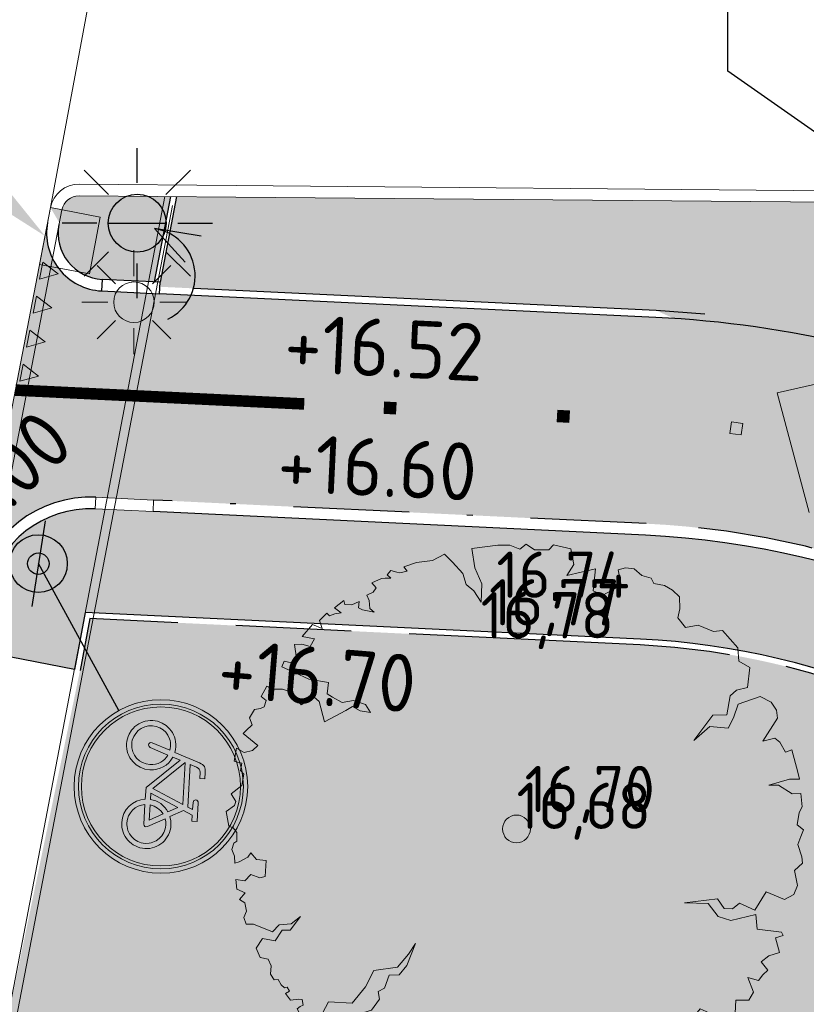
# Model space of a CAD drawing. Header units: metres. Extents: x 174255 to 175175, y 462028 to 462911.
# Tile 60 of 256: x 174435 to 174448, y 462597 to 462614. Entities that reach past the tile are written whole.
import ezdxf
from ezdxf import colors
from ezdxf.entities.mleader import LeaderData, LeaderLine
from ezdxf.enums import TextEntityAlignment as Align
from ezdxf.lldxf.tags import DXFTag
from ezdxf.math import Vec2, Vec3

# ---------------------------------------------------------------- set-up
doc = ezdxf.new("R2010")
doc.units = ezdxf.units.M
for name, pattern in [('VH-GELEIDEBAND_50X200', [8, 4, -2, 0, -2]), ('VH-OPSLUITBAND_100X200', [16, 8, -2, 4, -2]), ('VH-OPSLUITBAND_120X250', [26, 16, -4, 2, -4]), ('VH-TROTTOIRBAND_180-200', [20, 10, -2, 2, -2, 2, -2])]:
    doc.linetypes.add(name, pattern=pattern)
doc.layers.add('-DR-nw-inr-verkeersbordpaal', color=50, linetype='Continuous')
doc.layers.add('-DR-nw-txt', color=50, linetype='Continuous')
for name, color, linetype, lineweight in [('B-ME-AL-PEIL_MAAIVELD-T20', 8, 'Continuous', 20), ('B-ME-GR-BOOM-S', 8, 'Continuous', 20), ('B-WE-IE-MEUBILAIR_WEGMEUBILAIR-LICHTMAST-S', 8, 'Continuous', 20), ('B-WE-OG-BOS-G', 8, 'Continuous', 20), ('B-WE-OG-WEG_VERHARD_OPEN -G', 8, 'Continuous', 20), ('B-WE-RI-PERSLEIDING_RIOOLPUT_POMPPUT-S_BRM', 252, 'RI-PERS', 25), ('B-XX-KG-GRENS_PERCEEL-G', 213, 'Continuous', 20), ('N-WE-GR-PLANTVAK-V', 86, 'Continuous', 25), ('N-WE-GW-NAP-T20', 90, 'Continuous', 25), ('N-WE-IE-MEUBILAIR_WEGMEUBILAIR-LICHTMAST-PAALTOP-6.00-S', 5, 'Continuous', 25), ('N-WE-RI-HWA_KOLK_TROTTOIRKOLK-S', 150, 'Continuous', 20), ('N-WE-VH-KANTOPSLUITING_ACHTERKANTBAND-G', 50, 'Continuous', 25), ('N-WE-VH-KANTOPSLUITING_EINDVERLOOPBAND_180-200X200-G', 21, 'Continuous', 25), ('N-WE-VH-KANTOPSLUITING_GELEIDEBAND_50-200X200-G', 210, 'VH-GELEIDEBAND_50X200', 25), ('N-WE-VH-KANTOPSLUITING_OPSLUITBAND_100X200-G', 152, 'VH-OPSLUITBAND_100X200', 25), ('N-WE-VH-KANTOPSLUITING_OPSLUITBAND_120X250-G', 152, 'VH-OPSLUITBAND_120X250', 25), ('N-WE-VH-KANTOPSLUITING_TROTTOIRBAND_180-200X200-G', 210, 'VH-TROTTOIRBAND_180-200', 25), ('N-WE-VH-KANTOPSLUITING_VERLOOPBAND_50-200x200-180-200x200-G', 53, 'Continuous', 20), ('N-WE-VH-NAP-T20', 7, 'Continuous', 25), ('N-WE-VH-T20', 7, 'Continuous', 25), ('N-WE-VH-VERHARDING_STRAATBAKSTEEN_DIKFORMAAT_ROOD-TROTTOIR-V', 33, 'Continuous', 25), ('N-WE-VH-VERHARDING_TEGEL_300X300X45-V', 253, 'Continuous', 25), ('N-WE-VW-MARKERING_DWARS_DRIEHOEK_3030-g', 7, 'VW-HAAIETAND50-L-N', 13), ('N-WE-VW-MARKERING_LANGS_STREEP_20-280_020-G', 7, 'Continuous', 20), ('N-WE-VW-MARKERING_LANGS_STREEP_DOORGETROKKEN_020-G', 7, 'Continuous', 25), ('N-WE-VW-VERKEERSTEKEN_BORD-S', 7, 'Continuous', 25), ('N-XX-AL-LIJN_0.20-G', 7, 'Continuous', 25), ('to-xx-bibkleur', 7, 'Continuous', 13)]:
    doc.layers.add(name, color=color, linetype=linetype, lineweight=lineweight)
doc.layers.add('N-WE-GR-GRAS_BERM-BERMENMENGSEL-V', color=70, linetype='Continuous', lineweight=25, true_color=0x7fff00)
doc.layers.add('N-WE-VH-VERHARDING_BETONSTRAATSTEEN_DUBBELKLINKERS_ROOD-V', color=7, linetype='Continuous', lineweight=18, true_color=0xff6a6a)
doc.styles.add('CE', font='txt', dxfattribs={"height": 1.8})
doc.styles.add('NLCS-ISO-M500-T20', font='NLCS-ISO.ttf', dxfattribs={"height": 1})
doc.styles.get("Standard").update_dxf_attribs({"font": 'isocpeur.ttf'})
tags = doc.linetypes.add('RI-PERS', pattern='A,7,-2,["P",Standard,S=1.8,R=0,X=-0.5,Y=-0.9],-2,7,-2,[102,NLCS.SHX,S=1,R=180,X=0,Y=0],-2', length=22).pattern_tags.tags
tags[6] = DXFTag(74, 10)
doc.linetypes.add('VW-HAAIETAND50-L-N', pattern='A,0,-0.5,[150,NLCS.SHX,S=1,R=0,X=-0.625,Y=0],-0.5', length=1)

# ---------------------------------------------------------------- blocks, each defined once
blk = doc.blocks.new('Lichtmast bestaand')
for p, q in [((0, 0.45), (0, 0.9)), ((-0.318, 0.318), (-0.636, 0.636)), ((0.318, 0.318), (0.636, 0.636)), ((-0.45, 0), (-0.9, 0)), ((0.45, 0), (0.9, 0)), ((-0.318, -0.318), (-0.636, -0.636)), ((0.318, -0.318), (0.636, -0.636)), ((0, -0.9), (0, -0.45))]:
    blk.add_line(p, q)
blk.add_circle((0, 0), 0.35)
blk = doc.blocks.new('boom')
blk.add_lwpolyline([(-0.3059, 1.9614), (-0.368, 2.0584), (-0.4348, 2.1124), (-0.4631, 2.2075), (-0.5531, 2.3077), (-0.621, 2.3757), (-0.7267, 2.32), (-0.8641, 2.3053), (-0.9727, 2.2666), (-0.9458, 2.2278), (-1.0085, 2.2159), (-1.0339, 2.2218), (-1.0862, 2.2353), (-1.1175, 2.198), (-1.0847, 2.1696), (-1.1354, 2.1696), (-1.1653, 2.1651), (-1.2494, 2.1286), (-1.2137, 2.0836), (-1.2382, 2.046), (-1.2945, 2.0216), (-1.272, 1.9765), (-1.2664, 1.907), (-1.2288, 1.8732), (-1.3302, 1.8939), (-1.3641, 1.9108), (-1.3584, 1.9671), (-1.4242, 1.9371), (-1.4824, 1.9408), (-1.4937, 1.9765), (-1.5726, 1.9108), (-1.5144, 1.8676), (-1.5707, 1.8601), (-1.6158, 1.8432), (-1.6384, 1.8657), (-1.7022, 1.8037), (-1.6797, 1.7324), (-1.7632, 1.7686), (-1.8515, 1.6627), (-1.7455, 1.645), (-1.7844, 1.5779), (-1.855, 1.5991), (-1.9186, 1.5956), (-1.9009, 1.4756), (-1.8903, 1.472), (-1.9433, 1.4367), (-2.0069, 1.4509), (-2.0281, 1.4014), (-1.9186, 1.352), (-1.795, 1.2955), (-1.6255, 1.2673), (-1.6361, 1.1685), (-1.5901, 1.1402), (-1.5054, 1.0943), (-1.41, 1.112), (-1.3041, 1.0767), (-1.2617, 1.0061), (-1.35, 1.0202), (-1.4171, 1.059), (-1.4736, 1.0237), (-1.6608, 0.9249), (-1.7067, 1.1014), (-1.7526, 1.1437), (-1.8621, 1.0731), (-1.9398, 1.179), (-2.021, 1.2073), (-2.1128, 1.2073), (-2.1577, 1.2336), (-2.2078, 1.1459), (-2.1623, 1.112), (-2.1799, 1.0555), (-2.2117, 1.0414), (-2.2651, 1.0334), (-2.3064, 0.9604), (-2.2859, 0.9002), (-2.3353, 0.8508), (-2.3636, 0.826), (-2.2364, 0.7201), (-2.2824, 0.6778), (-2.353, 0.6601), (-2.4201, 0.699), (-2.4413, 0.586), (-2.4236, 0.5789), (-2.3742, 0.5683), (-2.3848, 0.5048), (-2.3565, 0.473), (-2.3742, 0.3742), (-2.466, 0.3036), (-2.4271, 0.2365), (-2.4377, 0.2012), (-2.5084, 0.1518), (-2.4872, 0.0247), (-2.4483, 0.0106), (-2.4162, -0.0301), (-2.4162, -0.1056), (-2.4428, -0.1234), (-2.4606, -0.1767), (-2.4384, -0.2345), (-2.434, -0.2966), (-2.3984, -0.2833), (-2.3229, -0.2433), (-2.2962, -0.2078), (-2.2473, -0.2655), (-2.1629, -0.2744), (-2.1708, -0.4122), (-2.2193, -0.4221), (-2.2956, -0.3944), (-2.3471, -0.4488), (-2.4263, -0.437), (-2.4174, -0.5221), (-2.3451, -0.5538), (-2.3936, -0.6112), (-2.349, -0.6399), (-2.3332, -0.7102), (-2.356, -0.7674), (-2.3364, -0.8247), (-2.2721, -0.8247), (-2.1099, -0.8904), (-2.0498, -0.8289), (-1.9464, -0.8219), (-1.8681, -0.7562), (-1.9548, -0.8764), (-2.0261, -0.8764), (-2.0848, -0.9672), (-2.1966, -0.9463), (-2.2511, -1.0301), (-2.2148, -1.1126), (-2.1467, -1.127), (-2.1199, -1.1831), (-2.1272, -1.2551), (-2.0942, -1.3064), (-2.0613, -1.3015), (-2.0332, -1.3479), (-2.0063, -1.3735), (-1.9831, -1.3674), (-1.9624, -1.4028), (-1.9966, -1.4235), (-1.9526, -1.4809), (-1.8818, -1.4736), (-1.8513, -1.476), (-1.8452, -1.5236), (-1.8696, -1.5358), (-1.8952, -1.5553), (-1.8429, -1.6506), (-1.701, -1.637), (-1.6248, -1.4956), (-1.4199, -1.506), (-1.3053, -1.3642), (-1.2316, -1.2251), (-1.027, -1.1951), (-0.9342, -1.0832), (-0.8714, -0.9905), (-0.9478, -1.1814), (-1.0133, -1.2632), (-1.1006, -1.266), (-1.1416, -1.3778), (-1.1962, -1.4051), (-1.1852, -1.4733), (-1.2535, -1.566), (-1.3954, -1.6097), (-1.4492, -1.6519), (-1.5864, -1.684), (-1.5728, -1.8061), (-1.6519, -1.8306), (-1.5127, -1.9534), (-1.4636, -1.9425), (-1.3899, -1.9588), (-1.2644, -1.937), (-1.2742, -2.0078), (-1.2353, -2.0685), (-1.1864, -2.0652), (-1.1796, -2.1175), (-1.2201, -2.1647), (-1.1171, -2.2204), (-1.0918, -2.1985), (-1.0513, -2.2002), (-0.9956, -2.2441), (-0.95, -2.2204), (-0.8892, -2.2424), (-0.82, -2.2525), (-0.8031, -2.2255), (-0.7744, -2.2863), (-0.7777, -2.3065), (-0.7001, -2.3133), (-0.6562, -2.2525), (-0.5481, -2.1293), (-0.5363, -2.1192), (-0.5582, -2.2441), (-0.5971, -2.2626), (-0.5515, -2.3099), (-0.4959, -2.4034), (-0.4449, -2.4204), (-0.3735, -2.3762), (-0.241, -2.4884), (-0.139, -2.4476), (-0.054, -2.4578), (0.0786, -2.4884), (0.1431, -2.4136), (0.2791, -2.4102), (0.36, -2.2851), (0.3451, -2.1743), (0.3783, -2.0596), (0.3982, -1.9618), (0.4637, -2.0778), (0.5196, -2.1389), (0.5373, -2.2329), (0.5125, -2.34), (0.6494, -2.3924), (0.9664, -2.2875), (1.0005, -2.1998), (1.1816, -2.1961), (1.2933, -2.1266), (1.3261, -1.9955), (1.3921, -2.0405), (1.4161, -1.9566), (1.5091, -1.9566), (1.632, -1.8666), (1.4761, -1.6688), (1.5241, -1.6328), (1.5872, -1.5562), (1.665, -1.5908), (1.632, -1.6748), (1.776, -1.7179), (1.8905, -1.5943), (1.8964, -1.48), (2.0084, -1.48), (2.0482, -1.4129), (2.0009, -1.286), (2.093, -1.3109), (2.1303, -1.2612), (2.1726, -1.2214), (2.1154, -1.1492), (2.1826, -1.097), (2.2722, -1.0696), (2.2398, -0.9428), (2.3045, -0.9204), (2.2921, -0.893), (2.0806, -0.8657), (2.0681, -0.7388), (1.8541, -0.791), (1.7446, -0.7562), (1.6575, -0.6443), (1.4509, -0.6393), (1.7369, -0.6043), (1.7964, -0.6888), (1.8684, -0.6919), (1.9279, -0.6418), (2.0594, -0.7013), (2.1596, -0.5448), (2.3162, -0.6105), (2.3976, -0.5667), (2.4289, -0.4885), (2.4038, -0.3588), (2.4713, -0.2971), (2.4657, -0.2409), (2.4312, -0.1345), (2.4588, -0.0655), (2.4809, -0.0075), (2.4257, 0.0367), (2.4422, 0.1417), (2.4699, 0.1914), (2.4588, 0.3074), (2.3815, 0.3046), (2.2654, 0.3792), (2.1825, 0.3792), (2.3594, 0.4317), (2.445, 0.4317), (2.4312, 0.4897), (2.3803, 0.6839), (2.3257, 0.6644), (2.275, 0.7502), (2.2321, 0.7853), (2.1307, 0.758), (2.2555, 0.9568), (2.2477, 1.027), (2.2009, 1.0972), (2.1073, 1.144), (1.9161, 1.0777), (1.8771, 0.9607), (1.8303, 0.8711), (1.6704, 0.8867), (1.5339, 0.7658), (1.6977, 0.9841), (1.8186, 0.988), (1.8459, 1.1518), (1.9005, 1.1985), (1.998, 1.2219), (2.0172, 1.3948), (1.9209, 1.4514), (1.9122, 1.565), (1.7814, 1.7166), (1.7028, 1.7068), (1.5703, 1.7607), (1.4623, 1.7411), (1.3936, 1.8245), (1.4132, 1.903), (1.4083, 2.006), (1.3481, 2.0657), (1.2799, 2.106), (1.1882, 2.1238), (1.1636, 2.1697), (1.0842, 2.192), (1.0182, 2.2501), (0.9433, 2.2591), (0.8783, 2.2415), (0.9028, 2.1238), (0.8635, 2.0845), (0.7458, 2.0207), (0.6623, 2.06), (0.6837, 2.2481), (0.4365, 2.1925), (0.4954, 2.2857), (0.4709, 2.423), (0.3188, 2.4574), (0.2795, 2.4132), (0.1568, 2.4132), (0.0832, 2.4623), (0.0292, 2.4181), (-0.0569, 2.4549), (-0.1622, 2.4525), (-0.3862, 2.425), (-0.3587, 2.2585), (-0.2993, 2.1181), (-0.3059, 1.9614)])
blk.add_circle((0, 0), 0.12)
blk = doc.blocks.new('SRI-KOLK_TROTTOIRKOLK_KUNSTSTOF')
h = blk.add_hatch(color=256)
h.dxf.hatch_style = 1
h.paths.add_polyline_path([(-0.4, 0), (0, 0.351), (-0.4, 0.351)])
blk.add_lwpolyline([(-0.4, 0), (0, 0), (0, 0.351), (-0.4, 0.351)], close=True)
blk = doc.blocks.new('G11')
at = {"layer": 'to-xx-bibkleur', "true_color": 0x0a85ff}
h = blk.add_hatch(color=150, dxfattribs=at)
h.paths.add_polyline_path([(-0.3, 0.3, 1), (0.3, 0.3, 1)])
h.paths.add_polyline_path([(-0.285, 0.3, -1), (0.285, 0.3, -1)], flags=16)
h.paths.add_polyline_path([(-0.275, 0.3, -1), (0.275, 0.3, -1)], flags=0)
h.paths.add_polyline_path([(0.2159, 0.2749), (0.2176, 0.2577), (0.2171, 0.249), (0.2159, 0.2406), (0.2137, 0.2325), (0.2108, 0.2246), (0.2073, 0.2171), (0.2031, 0.2101), (0.1982, 0.2035), (0.1926, 0.1973), (0.1864, 0.1918), (0.1799, 0.1869), (0.1729, 0.1826), (0.1654, 0.179), (0.1576, 0.1761), (0.1494, 0.1741), (0.141, 0.1727), (0.1322, 0.1723), (0.1162, 0.1738), (0.1011, 0.1782), (0.0872, 0.1852), (0.0748, 0.1945), (0.0645, 0.206), (0.0562, 0.2189), (0.0503, 0.2333), (0.0471, 0.2488), (0.0063, 0.2488), (-0.0947, 0.3606), (-0.1038, 0.3346), (-0.0932, 0.329), (-0.0837, 0.3218), (-0.0753, 0.3135), (-0.0685, 0.3042), (-0.0628, 0.2938), (-0.0585, 0.2825), (-0.0561, 0.2705), (-0.0552, 0.2577), (-0.0569, 0.2406), (-0.0619, 0.2246), (-0.0697, 0.2101), (-0.0802, 0.1973), (-0.0928, 0.1869), (-0.0999, 0.1826), (-0.1073, 0.179), (-0.1151, 0.1761), (-0.1233, 0.1741), (-0.1317, 0.1727), (-0.1406, 0.1723), (-0.1493, 0.1727), (-0.1578, 0.1741), (-0.1659, 0.1761), (-0.1738, 0.179), (-0.1883, 0.1869), (-0.1948, 0.1918), (-0.2011, 0.1973), (-0.2066, 0.2035), (-0.2115, 0.2101), (-0.2194, 0.2246), (-0.2223, 0.2325), (-0.2243, 0.2406), (-0.2256, 0.249), (-0.2261, 0.2577), (-0.2256, 0.2665), (-0.2243, 0.2749), (-0.2223, 0.2831), (-0.2194, 0.2909), (-0.2115, 0.3054), (-0.2066, 0.3119), (-0.2011, 0.3179), (-0.1948, 0.3235), (-0.1883, 0.3284), (-0.1813, 0.3327), (-0.1738, 0.3362), (-0.1659, 0.3392), (-0.1578, 0.3412), (-0.1493, 0.3424), (-0.1406, 0.3429), (-0.1305, 0.3424), (-0.1206, 0.3409), (-0.0895, 0.4283), (-0.0871, 0.4344), (-0.0845, 0.4392), (-0.0814, 0.443), (-0.0779, 0.4458), (-0.0739, 0.4478), (-0.0694, 0.449), (-0.064, 0.4498), (-0.0578, 0.4499), (-0.0354, 0.4499), (-0.0354, 0.4322), (-0.0578, 0.4322), (-0.0631, 0.4313), (-0.0675, 0.4289), (-0.0712, 0.4247), (-0.0739, 0.4193), (-0.0819, 0.3967), (0.0652, 0.3967), (0.0733, 0.4144), (0.048, 0.4144), (0.0447, 0.4151), (0.0418, 0.417), (0.0399, 0.4199), (0.0392, 0.4232), (0.0399, 0.4267), (0.0418, 0.4296), (0.0447, 0.4315), (0.048, 0.4322), (0.1134, 0.4322), (0.1134, 0.4144), (0.0928, 0.4144), (0.0785, 0.383), (0.1021, 0.3374), (0.1168, 0.3415), (0.1322, 0.3429), (0.141, 0.3424), (0.1494, 0.3412), (0.1576, 0.3392), (0.1654, 0.3362), (0.1729, 0.3327), (0.1799, 0.3284), (0.1864, 0.3235), (0.1926, 0.3179), (0.1982, 0.3119), (0.2031, 0.3054), (0.2073, 0.2984), (0.2108, 0.2909), (0.2137, 0.2831)], flags=0)
h.paths.add_polyline_path([(0.1982, 0.2712), (0.1996, 0.2577), (0.1993, 0.2508), (0.1982, 0.2441), (0.1967, 0.2377), (0.1944, 0.2314), (0.1881, 0.2202), (0.1799, 0.2101), (0.1698, 0.2019), (0.1584, 0.1956), (0.1457, 0.1916), (0.139, 0.1906), (0.1322, 0.1903), (0.1198, 0.1915), (0.1081, 0.1948), (0.0974, 0.2002), (0.0878, 0.2072), (0.0796, 0.2159), (0.073, 0.2259), (0.0681, 0.2369), (0.0652, 0.2488), (0.1337, 0.2488), (0.138, 0.25), (0.141, 0.2529), (0.1424, 0.257), (0.1413, 0.2616), (0.1105, 0.3211), (0.1211, 0.324), (0.1322, 0.3249), (0.139, 0.3246), (0.1457, 0.3235), (0.1523, 0.322), (0.1584, 0.3197), (0.1698, 0.3135), (0.1799, 0.3052), (0.1881, 0.2953), (0.1944, 0.2839), (0.1967, 0.2778)], flags=0)
h.paths.add_polyline_path([(0.1188, 0.2665), (0.0655, 0.2665), (0.0691, 0.2807), (0.0752, 0.2933), (0.0838, 0.3043), (0.0945, 0.3133)], flags=0)
h.paths.add_polyline_path([(0.0861, 0.3295), (0.0782, 0.324), (0.0712, 0.3177), (0.0648, 0.3107), (0.0593, 0.3031), (0.0547, 0.2947), (0.0511, 0.2859), (0.0469, 0.2665), (0.0252, 0.2665), (0.0691, 0.3625)], flags=0)
h.paths.add_polyline_path([(0.0572, 0.379), (0.0085, 0.2728), (-0.0874, 0.379)], flags=0)
h.paths.add_polyline_path([(-0.0738, 0.2676), (-0.0732, 0.2577), (-0.0746, 0.2441), (-0.0784, 0.2314), (-0.0846, 0.2202), (-0.0928, 0.2101), (-0.1029, 0.2019), (-0.1143, 0.1956), (-0.127, 0.1916), (-0.1406, 0.1903), (-0.1474, 0.1906), (-0.1541, 0.1916), (-0.1668, 0.1956), (-0.1782, 0.2019), (-0.1883, 0.2101), (-0.1965, 0.2202), (-0.2028, 0.2314), (-0.2067, 0.2441), (-0.2078, 0.2508), (-0.2081, 0.2577), (-0.2067, 0.2712), (-0.2028, 0.2839), (-0.1965, 0.2953), (-0.1883, 0.3052), (-0.1782, 0.3135), (-0.1668, 0.3197), (-0.1605, 0.322), (-0.1541, 0.3235), (-0.1474, 0.3246), (-0.1406, 0.3249), (-0.1336, 0.3244), (-0.1268, 0.3231), (-0.1491, 0.2606), (-0.1496, 0.256), (-0.1479, 0.2522), (-0.1447, 0.2497), (-0.1407, 0.2488), (-0.1377, 0.2494), (-0.1352, 0.2508), (-0.132, 0.2552), (-0.1099, 0.3176), (-0.1024, 0.3135), (-0.0954, 0.308), (-0.0892, 0.3016), (-0.0838, 0.2941), (-0.0793, 0.2859), (-0.0759, 0.277)], flags=0)
at = {"layer": 'to-xx-bibkleur'}
h = blk.add_hatch(color=255, dxfattribs=at)
edge = h.paths.add_edge_path(flags=16)
edge.add_arc((0, 0.3), 0.275, 0, 360)
edge = h.paths.add_edge_path()
edge.add_arc((0, 0.3), 0.285, 0, 360)
h = blk.add_hatch(color=255, dxfattribs=at)
h.paths.add_polyline_path([(-0.0732, 0.2577), (-0.0746, 0.2441), (-0.0784, 0.2314), (-0.0846, 0.2202), (-0.0928, 0.2101), (-0.1029, 0.2019), (-0.1143, 0.1956), (-0.127, 0.1916), (-0.1406, 0.1903), (-0.1474, 0.1906), (-0.1541, 0.1916), (-0.1668, 0.1956), (-0.1782, 0.2019), (-0.1883, 0.2101), (-0.1965, 0.2202), (-0.2028, 0.2314), (-0.2067, 0.2441), (-0.2078, 0.2508), (-0.2081, 0.2577), (-0.2067, 0.2712), (-0.2028, 0.2839), (-0.1965, 0.2953), (-0.1883, 0.3052), (-0.1782, 0.3135), (-0.1668, 0.3197), (-0.1605, 0.322), (-0.1541, 0.3235), (-0.1474, 0.3246), (-0.1406, 0.3249), (-0.1336, 0.3244), (-0.1268, 0.3231), (-0.1491, 0.2606), (-0.1496, 0.256), (-0.1479, 0.2522), (-0.1447, 0.2497), (-0.1407, 0.2488), (-0.1377, 0.2494), (-0.1352, 0.2508), (-0.132, 0.2552), (-0.1099, 0.3176), (-0.1024, 0.3135), (-0.0954, 0.308), (-0.0892, 0.3016), (-0.0838, 0.2941), (-0.0793, 0.2859), (-0.0759, 0.277), (-0.0738, 0.2676)], flags=16)
h.paths.add_polyline_path([(0.0572, 0.379), (0.0085, 0.2728), (-0.0874, 0.379)], flags=16)
h.paths.add_polyline_path([(0.0252, 0.2665), (0.0691, 0.3625), (0.0861, 0.3295), (0.0782, 0.324), (0.0712, 0.3177), (0.0648, 0.3107), (0.0593, 0.3031), (0.0547, 0.2947), (0.0511, 0.2859), (0.0469, 0.2665)], flags=16)
h.paths.add_polyline_path([(0.1105, 0.3211), (0.1211, 0.324), (0.1322, 0.3249), (0.139, 0.3246), (0.1457, 0.3235), (0.1523, 0.322), (0.1584, 0.3197), (0.1698, 0.3135), (0.1799, 0.3052), (0.1881, 0.2953), (0.1944, 0.2839), (0.1967, 0.2778), (0.1982, 0.2712), (0.1996, 0.2577), (0.1993, 0.2508), (0.1982, 0.2441), (0.1967, 0.2377), (0.1944, 0.2314), (0.1881, 0.2202), (0.1799, 0.2101), (0.1698, 0.2019), (0.1584, 0.1956), (0.1457, 0.1916), (0.139, 0.1906), (0.1322, 0.1903), (0.1198, 0.1915), (0.1081, 0.1948), (0.0974, 0.2002), (0.0878, 0.2072), (0.0796, 0.2159), (0.073, 0.2259), (0.0681, 0.2369), (0.0652, 0.2488), (0.1337, 0.2488), (0.138, 0.25), (0.141, 0.2529), (0.1424, 0.257), (0.1413, 0.2616)], flags=16)
h.paths.add_polyline_path([(0.0945, 0.3133), (0.1188, 0.2665), (0.0655, 0.2665), (0.0691, 0.2807), (0.0752, 0.2933), (0.0838, 0.3043)], flags=16)
h.paths.add_polyline_path([(0.1134, 0.4322), (0.1134, 0.4144), (0.0928, 0.4144), (0.0785, 0.383), (0.1021, 0.3374), (0.1168, 0.3415), (0.1322, 0.3429), (0.141, 0.3424), (0.1494, 0.3412), (0.1576, 0.3392), (0.1654, 0.3362), (0.1729, 0.3327), (0.1799, 0.3284), (0.1864, 0.3235), (0.1926, 0.3179), (0.1982, 0.3119), (0.2031, 0.3054), (0.2073, 0.2984), (0.2108, 0.2909), (0.2137, 0.2831), (0.2159, 0.2749), (0.2176, 0.2577), (0.2171, 0.249), (0.2159, 0.2406), (0.2137, 0.2325), (0.2108, 0.2246), (0.2073, 0.2171), (0.2031, 0.2101), (0.1982, 0.2035), (0.1926, 0.1973), (0.1864, 0.1918), (0.1799, 0.1869), (0.1729, 0.1826), (0.1654, 0.179), (0.1576, 0.1761), (0.1494, 0.1741), (0.141, 0.1727), (0.1322, 0.1723), (0.1162, 0.1738), (0.1011, 0.1782), (0.0872, 0.1852), (0.0748, 0.1945), (0.0645, 0.206), (0.0562, 0.2189), (0.0503, 0.2333), (0.0471, 0.2488), (0.0063, 0.2488), (-0.0947, 0.3606), (-0.1038, 0.3346), (-0.0932, 0.329), (-0.0837, 0.3218), (-0.0753, 0.3135), (-0.0685, 0.3042), (-0.0628, 0.2938), (-0.0585, 0.2825), (-0.0561, 0.2705), (-0.0552, 0.2577), (-0.0569, 0.2406), (-0.0619, 0.2246), (-0.0697, 0.2101), (-0.0802, 0.1973), (-0.0928, 0.1869), (-0.0999, 0.1826), (-0.1073, 0.179), (-0.1151, 0.1761), (-0.1233, 0.1741), (-0.1317, 0.1727), (-0.1406, 0.1723), (-0.1493, 0.1727), (-0.1578, 0.1741), (-0.1659, 0.1761), (-0.1738, 0.179), (-0.1883, 0.1869), (-0.1948, 0.1918), (-0.2011, 0.1973), (-0.2066, 0.2035), (-0.2115, 0.2101), (-0.2194, 0.2246), (-0.2223, 0.2325), (-0.2243, 0.2406), (-0.2256, 0.249), (-0.2261, 0.2577), (-0.2256, 0.2665), (-0.2243, 0.2749), (-0.2223, 0.2831), (-0.2194, 0.2909), (-0.2115, 0.3054), (-0.2066, 0.3119), (-0.2011, 0.3179), (-0.1948, 0.3235), (-0.1883, 0.3284), (-0.1813, 0.3327), (-0.1738, 0.3362), (-0.1659, 0.3392), (-0.1578, 0.3412), (-0.1493, 0.3424), (-0.1406, 0.3429), (-0.1305, 0.3424), (-0.1206, 0.3409), (-0.0895, 0.4283), (-0.0871, 0.4344), (-0.0845, 0.4392), (-0.0814, 0.443), (-0.0779, 0.4458), (-0.0739, 0.4478), (-0.0694, 0.449), (-0.064, 0.4498), (-0.0578, 0.4499), (-0.0354, 0.4499), (-0.0354, 0.4322), (-0.0578, 0.4322), (-0.0631, 0.4313), (-0.0675, 0.4289), (-0.0712, 0.4247), (-0.0739, 0.4193), (-0.0819, 0.3967), (0.0652, 0.3967), (0.0733, 0.4144), (0.048, 0.4144), (0.0447, 0.4151), (0.0418, 0.417), (0.0399, 0.4199), (0.0392, 0.4232), (0.0399, 0.4267), (0.0418, 0.4296), (0.0447, 0.4315), (0.048, 0.4322)])
at = {"layer": 'to-xx-bibkleur', "color": 255}
for points in [[(0.1134, 0.4322), (0.1134, 0.4144), (0.0928, 0.4144), (0.0785, 0.383), (0.1021, 0.3374), (0.1168, 0.3415), (0.1322, 0.3429), (0.141, 0.3424), (0.1494, 0.3412), (0.1576, 0.3392), (0.1654, 0.3362), (0.1729, 0.3327), (0.1799, 0.3284), (0.1864, 0.3235), (0.1926, 0.3179), (0.1982, 0.3119), (0.2031, 0.3054), (0.2073, 0.2984), (0.2108, 0.2909), (0.2137, 0.2831), (0.2159, 0.2749), (0.2176, 0.2577), (0.2171, 0.249), (0.2159, 0.2406), (0.2137, 0.2325), (0.2108, 0.2246), (0.2073, 0.2171), (0.2031, 0.2101), (0.1982, 0.2035), (0.1926, 0.1973), (0.1864, 0.1918), (0.1799, 0.1869), (0.1729, 0.1826), (0.1654, 0.179), (0.1576, 0.1761), (0.1494, 0.1741), (0.141, 0.1727), (0.1322, 0.1723), (0.1162, 0.1738), (0.1011, 0.1782), (0.0872, 0.1852), (0.0748, 0.1945), (0.0645, 0.206), (0.0562, 0.2189), (0.0503, 0.2333), (0.0471, 0.2488), (0.0063, 0.2488), (-0.0947, 0.3606), (-0.1038, 0.3346), (-0.0932, 0.329), (-0.0837, 0.3218), (-0.0753, 0.3135), (-0.0685, 0.3042), (-0.0628, 0.2938), (-0.0585, 0.2825), (-0.0561, 0.2705), (-0.0552, 0.2577), (-0.0569, 0.2406), (-0.0619, 0.2246), (-0.0697, 0.2101), (-0.0802, 0.1973), (-0.0928, 0.1869), (-0.0999, 0.1826), (-0.1073, 0.179), (-0.1151, 0.1761), (-0.1233, 0.1741), (-0.1317, 0.1727), (-0.1406, 0.1723), (-0.1493, 0.1727), (-0.1578, 0.1741), (-0.1659, 0.1761), (-0.1738, 0.179), (-0.1883, 0.1869), (-0.1948, 0.1918), (-0.2011, 0.1973), (-0.2066, 0.2035), (-0.2115, 0.2101), (-0.2194, 0.2246), (-0.2223, 0.2325), (-0.2243, 0.2406), (-0.2256, 0.249), (-0.2261, 0.2577), (-0.2256, 0.2665), (-0.2243, 0.2749), (-0.2223, 0.2831), (-0.2194, 0.2909), (-0.2115, 0.3054), (-0.2066, 0.3119), (-0.2011, 0.3179), (-0.1948, 0.3235), (-0.1883, 0.3284), (-0.1813, 0.3327), (-0.1738, 0.3362), (-0.1659, 0.3392), (-0.1578, 0.3412), (-0.1493, 0.3424), (-0.1406, 0.3429), (-0.1305, 0.3424), (-0.1206, 0.3409), (-0.0895, 0.4283), (-0.0871, 0.4344), (-0.0845, 0.4392), (-0.0814, 0.443), (-0.0779, 0.4458), (-0.0739, 0.4478), (-0.0694, 0.449), (-0.064, 0.4498), (-0.0578, 0.4499), (-0.0354, 0.4499), (-0.0354, 0.4322), (-0.0578, 0.4322), (-0.0631, 0.4313), (-0.0675, 0.4289), (-0.0712, 0.4247), (-0.0739, 0.4193), (-0.0819, 0.3967), (0.0652, 0.3967), (0.0733, 0.4144), (0.048, 0.4144), (0.0447, 0.4151), (0.0418, 0.417), (0.0399, 0.4199), (0.0392, 0.4232), (0.0399, 0.4267), (0.0418, 0.4296), (0.0447, 0.4315), (0.048, 0.4322), (0.1134, 0.4322)], [(0.0572, 0.379), (0.0085, 0.2728), (-0.0874, 0.379), (0.0572, 0.379)], [(0.0252, 0.2665), (0.0691, 0.3625), (0.0861, 0.3295), (0.0782, 0.324), (0.0712, 0.3177), (0.0648, 0.3107), (0.0593, 0.3031), (0.0547, 0.2947), (0.0511, 0.2859), (0.0469, 0.2665), (0.0252, 0.2665)], [(-0.0732, 0.2577), (-0.0746, 0.2441), (-0.0784, 0.2314), (-0.0846, 0.2202), (-0.0928, 0.2101), (-0.1029, 0.2019), (-0.1143, 0.1956), (-0.127, 0.1916), (-0.1406, 0.1903), (-0.1474, 0.1906), (-0.1541, 0.1916), (-0.1668, 0.1956), (-0.1782, 0.2019), (-0.1883, 0.2101), (-0.1965, 0.2202), (-0.2028, 0.2314), (-0.2067, 0.2441), (-0.2078, 0.2508), (-0.2081, 0.2577), (-0.2067, 0.2712), (-0.2028, 0.2839), (-0.1965, 0.2953), (-0.1883, 0.3052), (-0.1782, 0.3135), (-0.1668, 0.3197), (-0.1605, 0.322), (-0.1541, 0.3235), (-0.1474, 0.3246), (-0.1406, 0.3249), (-0.1336, 0.3244), (-0.1268, 0.3231), (-0.1491, 0.2606), (-0.1496, 0.256), (-0.1479, 0.2522), (-0.1447, 0.2497), (-0.1407, 0.2488), (-0.1377, 0.2494), (-0.1352, 0.2508), (-0.132, 0.2552), (-0.1099, 0.3176), (-0.1024, 0.3135), (-0.0954, 0.308), (-0.0892, 0.3016), (-0.0838, 0.2941), (-0.0793, 0.2859), (-0.0759, 0.277), (-0.0738, 0.2676), (-0.0732, 0.2577)], [(0.1105, 0.3211), (0.1211, 0.324), (0.1322, 0.3249), (0.139, 0.3246), (0.1457, 0.3235), (0.1523, 0.322), (0.1584, 0.3197), (0.1698, 0.3135), (0.1799, 0.3052), (0.1881, 0.2953), (0.1944, 0.2839), (0.1967, 0.2778), (0.1982, 0.2712), (0.1996, 0.2577), (0.1993, 0.2508), (0.1982, 0.2441), (0.1967, 0.2377), (0.1944, 0.2314), (0.1881, 0.2202), (0.1799, 0.2101), (0.1698, 0.2019), (0.1584, 0.1956), (0.1457, 0.1916), (0.139, 0.1906), (0.1322, 0.1903), (0.1198, 0.1915), (0.1081, 0.1948), (0.0974, 0.2002), (0.0878, 0.2072), (0.0796, 0.2159), (0.073, 0.2259), (0.0681, 0.2369), (0.0652, 0.2488), (0.1337, 0.2488), (0.138, 0.25), (0.141, 0.2529), (0.1424, 0.257), (0.1413, 0.2616), (0.1105, 0.3211)], [(0.0945, 0.3133), (0.1188, 0.2665), (0.0655, 0.2665), (0.0691, 0.2807), (0.0752, 0.2933), (0.0838, 0.3043), (0.0945, 0.3133)]]:
    blk.add_lwpolyline(points, dxfattribs=at)
at = {"layer": 'to-xx-bibkleur', "color": 150}
blk.add_circle((0, 0.3), 0.3, dxfattribs=at)
at = {"layer": 'to-xx-bibkleur', "color": 255}
for radius in [0.285, 0.275]:
    blk.add_circle((0, 0.3), radius, dxfattribs=at)
blk = doc.blocks.new('Verkeersbordpaal')
blk.add_line((-0.3, 0), (0.3, 0))
for radius in [0.2, 0.0745]:
    blk.add_circle((0, 0), radius)
blk = doc.blocks.new('markering-driehoek')
h = blk.add_hatch(color=256)
h.dxf.hatch_style = 1
h.paths.add_polyline_path([(-0.25, 0.5), (-0.5, 0), (0, 0)])
blk.add_lwpolyline([(-0.5, 0), (0, 0), (-0.25, 0.5)], close=True)
blk = doc.blocks.new('lichtmast 5.00 m')
blk.add_hatch(color=256).paths.add_polyline_path([(-0.25, 0, 1), (0.25, 0)])
for p, q in [((0, 0.35), (0, 0.65)), ((-0.2475, 0.2475), (-0.4596, 0.4596)), ((0.2475, 0.2475), (0.4596, 0.4596)), ((-0.35, 0), (-0.65, 0)), ((-0.25, 0), (0.25, 0)), ((0.35, 0), (0.65, 0)), ((-0.2475, -0.2475), (-0.4596, -0.4596)), ((0.2475, -0.2475), (0.4596, -0.4596)), ((0, -0.65), (0, -0.35))]:
    blk.add_line(p, q)
blk.add_circle((0, 0), 0.25)

msp = doc.modelspace()

# ---------------------------------------------------------------- hatches: boundary and pattern name
at = {"layer": 'N-WE-GR-GRAS_BERM-BERMENMENGSEL-V', "transparency": 33554559}
h = msp.add_hatch(color=256, dxfattribs=at)
h.dxf.hatch_style = 1
edge = h.paths.add_edge_path()
edge.add_arc((174444.69, 462590.799), 18.69, 44.819, 87.2534, ccw=False)
edge.add_arc((174468.502, 462614.461), 14.88, 224.819, 297.4858)
edge.add_line((174475.37, 462601.261), (174497.206, 462612.621))
edge.add_arc((174511.414, 462585.313), 30.783, 103.4059, 117.4872, ccw=False)
edge.add_line((174504.277, 462615.257), (174557.452, 462627.931))
edge.add_arc((174564.583, 462597.978), 30.79, 96.2116, 103.3925, ccw=False)
edge.add_line((174561.252, 462628.588), (174571.541, 462629.707))
edge.add_arc((174574.872, 462599.098), 30.79, 81.1716, 96.2116, ccw=False)
edge.add_line((174579.598, 462629.523), (174593.875, 462627.306))
edge.add_line((174593.875, 462627.306), (174594.179, 462629.262))
edge.add_line((174594.179, 462629.262), (174598.23, 462628.633))
edge.add_arc((174598.368, 462629.522), 0.9, 261.1716, 348.8422)
edge.add_arc((174655.763, 462618.202), 57.6, 160.11446, 168.84221, ccw=False)
edge.add_line((174601.597, 462637.794), (174605.232, 462647.845))
edge.add_line((174605.232, 462647.845), (174601.314, 462647.606))
edge.add_line((174601.314, 462647.606), (174602.584, 462644.654))
edge.add_line((174602.584, 462644.654), (174598.355, 462643.728))
edge.add_arc((174598.783, 462641.774), 2, -77.0385, 102.356, ccw=False)
edge.add_line((174599.232, 462639.825), (174594.578, 462638.754))
edge.add_line((174594.578, 462638.754), (174590.639, 462637.807))
edge.add_line((174590.639, 462637.807), (174580.168, 462635.438))
edge.add_line((174580.168, 462635.438), (174572.136, 462633.571))
edge.add_line((174572.136, 462633.571), (174562.811, 462631.169))
edge.add_line((174562.811, 462631.169), (174551.537, 462628.439))
edge.add_line((174551.537, 462628.439), (174533.058, 462623.676))
edge.add_line((174533.058, 462623.676), (174520.22, 462621.187))
edge.add_line((174520.22, 462621.187), (174509.474, 462618.711))
edge.add_line((174509.474, 462618.711), (174496.823, 462615.249))
edge.add_line((174496.823, 462615.249), (174490.964, 462613.854))
edge.add_line((174490.964, 462613.854), (174483.816, 462612.964))
edge.add_line((174483.816, 462612.964), (174473.745, 462611.207))
edge.add_line((174473.745, 462611.207), (174464.209, 462609.291))
edge.add_line((174464.209, 462609.291), (174459.17, 462608.248))
edge.add_arc((174458.359, 462612.165), 4, 181.64, 281.6909, ccw=False)
edge.add_line((174454.361, 462612.05), (174454.222, 462616.884))
edge.add_line((174454.222, 462616.884), (174453.61, 462616.875))
edge.add_line((174453.61, 462616.875), (174453.558, 462611.859))
edge.add_line((174453.558, 462611.859), (174453.407, 462611.495))
edge.add_line((174453.407, 462611.495), (174452.982, 462611.361))
edge.add_line((174452.982, 462611.361), (174452.408, 462611.308))
edge.add_line((174452.408, 462611.308), (174450.466, 462611.325))
edge.add_line((174450.466, 462611.325), (174448.594, 462611.341))
edge.add_line((174448.594, 462611.341), (174437.289, 462611.439))
edge.add_line((174437.289, 462611.439), (174437.007, 462609.959))
edge.add_line((174437.007, 462609.959), (174437.003, 462609.879))
edge.add_line((174437.003, 462609.879), (174445.585, 462609.467))
at = {"layer": 'N-WE-GR-PLANTVAK-V'}
h = msp.add_hatch(color=256, dxfattribs=at)
h.dxf.hatch_style = 1
edge = h.paths.add_edge_path()
edge.add_arc((174444.69, 462590.799), 12.9, 70.3154, 87.2534)
edge.add_line((174445.308, 462603.684), (174435.796, 462604.14))
edge.add_line((174435.796, 462604.14), (174435.624, 462603.243))
edge.add_line((174435.624, 462603.243), (174434.299, 462596.851))
edge.add_line((174434.299, 462596.851), (174451.55, 462593.507))
edge.add_line((174451.55, 462593.507), (174449.035, 462602.945))
at = {"layer": 'N-WE-VH-VERHARDING_BETONSTRAATSTEEN_DUBBELKLINKERS_ROOD-V'}
h = msp.add_hatch(color=256, dxfattribs=at)
h.dxf.hatch_style = 1
edge = h.paths.add_edge_path()
edge.add_arc((174436.046, 462610.806), 1, 169.3088, 267.2534)
edge.add_line((174435.998, 462609.807), (174445.58, 462609.348))
edge.add_arc((174444.69, 462590.799), 18.57, 44.819, 87.2534, ccw=False)
edge.add_arc((174468.502, 462614.461), 15, 224.819, 297.4852)
edge.add_line((174475.425, 462601.154), (174477.073, 462597.987))
edge.add_arc((174468.502, 462614.461), 18.57, 224.819, 297.4852, ccw=False)
edge.add_arc((174444.69, 462590.799), 15, 44.819, 87.2534)
edge.add_line((174445.409, 462605.782), (174435.897, 462606.238))
edge.add_arc((174435.801, 462604.24), 2, 87.2534, 169.104)
edge.add_line((174433.837, 462604.618), (174435.064, 462610.992))
at = {"layer": 'N-WE-VH-VERHARDING_STRAATBAKSTEEN_DIKFORMAAT_ROOD-TROTTOIR-V'}
h = msp.add_hatch(color=256, dxfattribs=at)
h.dxf.hatch_style = 1
edge = h.paths.add_edge_path()
edge.add_line((174593.707, 462623.395), (174579.001, 462625.679))
edge.add_arc((174574.872, 462599.098), 26.9, 81.1716, 96.2116)
edge.add_line((174571.962, 462625.84), (174561.673, 462624.72))
edge.add_arc((174564.583, 462597.978), 26.9, 96.2116, 103.3925)
edge.add_line((174558.353, 462624.147), (174505.179, 462611.473))
edge.add_arc((174511.414, 462585.313), 26.893, 103.4059, 117.4872)
edge.add_line((174499.001, 462609.17), (174477.165, 462597.81))
edge.add_arc((174468.502, 462614.461), 18.77, 224.819, 297.4852, ccw=False)
edge.add_arc((174444.69, 462590.799), 14.8, 44.819, 87.2534)
edge.add_line((174445.399, 462605.582), (174436.056, 462606.03))
edge.add_line((174436.056, 462606.03), (174435.714, 462604.244))
edge.add_line((174435.714, 462604.244), (174445.313, 462603.784))
edge.add_arc((174444.69, 462590.799), 13, 44.819, 87.2534, ccw=False)
edge.add_arc((174468.502, 462614.461), 20.57, 224.819, 292.3215)
edge.add_line((174476.315, 462595.433), (174477.949, 462596.189))
edge.add_line((174477.949, 462596.189), (174499.832, 462607.573))
edge.add_arc((174511.414, 462585.313), 25.093, 103.4059, 117.4872, ccw=False)
edge.add_line((174505.596, 462609.722), (174512.096, 462611.271))
edge.add_line((174512.096, 462611.271), (174513.847, 462611.689))
edge.add_line((174513.847, 462611.689), (174558.746, 462622.392))
edge.add_arc((174564.567, 462597.976), 25.1, 96.2116, 103.4079, ccw=False)
edge.add_line((174561.851, 462622.929), (174572.156, 462624.051))
edge.add_arc((174574.872, 462599.135), 25.063, 85.2389, 96.2195, ccw=False)
edge.add_line((174576.952, 462624.112), (174578.749, 462623.897))
edge.add_line((174578.749, 462623.897), (174593.682, 462621.578))
edge.add_line((174593.682, 462621.578), (174593.707, 462623.395))
at = {"layer": 'N-WE-VH-VERHARDING_TEGEL_300X300X45-V'}
h = msp.add_hatch(color=256, dxfattribs=at)
h.dxf.hatch_style = 1
edge = h.paths.add_edge_path()
edge.add_line((174437.187, 462611.44), (174435.607, 462611.453))
edge.add_arc((174435.604, 462611.153), 0.3, 89.5133, 169.104)
edge.add_line((174435.31, 462611.21), (174435.26, 462610.955))
edge.add_arc((174436.046, 462610.806), 0.8, 169.3088, 267.2534)
edge.add_line((174436.008, 462610.007), (174436.906, 462609.964))
edge.add_line((174436.906, 462609.964), (174437.187, 462611.44))
h = msp.add_hatch(color=256, dxfattribs=at)
h.dxf.hatch_style = 1
edge = h.paths.add_edge_path()
edge.add_arc((174435.815, 462604.231), 1.815, 82.3581, 168.9024)
edge.add_line((174434.034, 462604.581), (174433.842, 462603.586))
edge.add_line((174433.842, 462603.586), (174435.526, 462603.262))
edge.add_line((174435.526, 462603.262), (174435.778, 462604.577))
edge.add_line((174435.778, 462604.577), (174436.056, 462606.03))
at = {"layer": 'N-WE-VW-MARKERING_LANGS_STREEP_20-280_020-G'}
h = msp.add_hatch(color=256, dxfattribs=at)
h.dxf.hatch_style = 1
h.paths.add_polyline_path([(174440.888, 462607.886), (174440.879, 462607.686), (174441.079, 462607.676), (174441.088, 462607.876)])
h = msp.add_hatch(color=256, dxfattribs=at)
h.dxf.hatch_style = 1
h.paths.add_polyline_path([(174443.885, 462607.742), (174443.875, 462607.542), (174444.075, 462607.533), (174444.085, 462607.732)])
h = msp.add_hatch(color=256, dxfattribs=at)
h.dxf.hatch_style = 1
h.paths.add_polyline_path([(174446.885, 462607.541), (174446.858, 462607.343), (174447.056, 462607.316), (174447.084, 462607.514)])

# ---------------------------------------------------------------- linework, layer by layer
at = {"layer": 'B-WE-OG-BOS-G'}
msp.add_lwpolyline([(174437.222, 462611.287), (174434.47, 462596.947), (174451.206, 462593.743)], dxfattribs=at)
at = {"layer": 'B-WE-OG-WEG_VERHARD_OPEN -G'}
msp.add_line((174436.192, 462617.033), (174435.113, 462611.248), dxfattribs=at)
for points in [[(174438.321, 462611.63), (174435.609, 462611.653, 0.361948), (174435.113, 462611.248), (174430.49, 462587.23), (174424.55, 462556.036)], [(174424.746, 462555.999), (174430.686, 462587.192), (174435.31, 462611.21, -0.361949), (174435.607, 462611.453), (174438.319, 462611.43)]]:
    msp.add_lwpolyline(points, format="xyb", dxfattribs=at)
for points in [[(174450.468, 462611.525), (174448.596, 462611.541), (174438.321, 462611.63)], [(174437.092, 462611.44), (174434.299, 462596.851)], [(174450.466, 462611.325), (174448.594, 462611.341), (174438.319, 462611.43)]]:
    msp.add_lwpolyline(points, dxfattribs=at)
at = {"layer": 'B-WE-RI-PERSLEIDING_RIOOLPUT_POMPPUT-S_BRM', "ltscale": 0.5, "flags": 128}
msp.add_lwpolyline([(174611.174, 462486.834), (174605.788, 462487.038), (174604.765, 462488.076), (174603.712, 462524.806), (174604.515, 462584.962), (174603.528, 462585.975), (174561.837, 462586.531), (174510.795, 462574.373), (174489.784, 462567.079), (174488.401, 462567.65), (174475.952, 462593.209), (174446.821, 462613.607), (174446.804, 462619.851)], dxfattribs=at)
at = {"layer": 'B-XX-KG-GRENS_PERCEEL-G', "flags": 128}
msp.add_lwpolyline([(174455.065, 462609.715), (174447.676, 462608.047), (174448.227, 462605.977)], dxfattribs=at)
at = {"layer": 'N-WE-VH-KANTOPSLUITING_ACHTERKANTBAND-G'}
for p, q in [((174437.187, 462611.44), (174436.906, 462609.964)), ((174445.58, 462609.348), (174436.997, 462609.759)), ((174445.399, 462605.582), (174436.886, 462605.99)), ((174435.714, 462604.244), (174435.526, 462603.262)), ((174445.313, 462603.784), (174435.714, 462604.244))]:
    msp.add_line(p, q, dxfattribs=at)
for centre, radius, start, end in [((174436.046, 462610.806), 0.8, 169.3088, 267.2534), ((174444.69, 462590.799), 18.57, 44.819, 87.2534), ((174435.801, 462604.24), 1.8, 87.2534, 169.104), ((174444.69, 462590.799), 14.8, 44.819, 87.2534), ((174444.69, 462590.799), 13, 44.819, 87.2534)]:
    msp.add_arc(centre, radius, start, end, dxfattribs=at)
at = {"layer": 'N-WE-VH-KANTOPSLUITING_EINDVERLOOPBAND_180-200X200-G'}
msp.add_lwpolyline([(174437.007, 462609.959), (174436.008, 462610.007), (174435.998, 462609.807), (174436.997, 462609.759)], close=True, dxfattribs=at)
at = {"layer": 'N-WE-VH-KANTOPSLUITING_GELEIDEBAND_50-200X200-G', "ltscale": 0.5}
msp.add_line((174445.409, 462605.782), (174436.896, 462606.19), dxfattribs=at)
msp.add_arc((174444.69, 462590.799), 15, 44.819, 87.2534, dxfattribs=at)
at = {"layer": 'N-WE-VH-KANTOPSLUITING_OPSLUITBAND_100X200-G', "ltscale": 0.5}
for p, q in [((174437.289, 462611.439), (174437.007, 462609.959)), ((174435.796, 462604.14), (174435.624, 462603.243)), ((174445.308, 462603.684), (174435.796, 462604.14))]:
    msp.add_line(p, q, dxfattribs=at)
msp.add_arc((174444.69, 462590.799), 12.9, 44.819, 87.2534, dxfattribs=at)
at = {"layer": 'N-WE-VH-KANTOPSLUITING_OPSLUITBAND_120X250-G', "ltscale": 0.5}
msp.add_line((174445.585, 462609.467), (174437.003, 462609.879), dxfattribs=at)
msp.add_arc((174444.69, 462590.799), 18.69, 44.819, 87.2534, dxfattribs=at)
at = {"layer": 'N-WE-VH-KANTOPSLUITING_TROTTOIRBAND_180-200X200-G'}
for centre, radius, start, end in [((174436.046, 462610.806), 1, 169.3088, 267.2534), ((174435.801, 462604.24), 2, 87.2534, 169.104)]:
    msp.add_arc(centre, radius, start, end, dxfattribs=at)
at = {"layer": 'N-WE-VH-KANTOPSLUITING_VERLOOPBAND_50-200x200-180-200x200-G'}
msp.add_lwpolyline([(174436.896, 462606.19), (174435.897, 462606.238), (174435.887, 462606.038), (174436.886, 462605.99)], close=True, dxfattribs=at)
at = {"layer": 'N-WE-VW-MARKERING_LANGS_STREEP_20-280_020-G'}
for points in [[(174441.079, 462607.676), (174441.088, 462607.876), (174440.888, 462607.886), (174440.879, 462607.686)], [(174444.075, 462607.533), (174444.085, 462607.732), (174443.885, 462607.742), (174443.875, 462607.542)], [(174447.056, 462607.316), (174447.084, 462607.514), (174446.885, 462607.541), (174446.858, 462607.343)]]:
    msp.add_lwpolyline(points, close=True, dxfattribs=at)
at = {"layer": 'N-WE-VW-MARKERING_LANGS_STREEP_DOORGETROKKEN_020-G', "const_width": 0.2}
msp.add_lwpolyline([(174434.506, 462608.092), (174439.5, 462607.852)], dxfattribs=at)
at = {"layer": 'N-XX-AL-LIJN_0.20-G'}
msp.add_line((174435.526, 462603.262), (174433.842, 462603.586), dxfattribs=at)
at = {"layer": 'N-XX-AL-LIJN_0.20-G', "flags": 128}
msp.add_lwpolyline([(174437.143, 462609.321), (174437.143, 462609.321, 0.739214), (174436.912, 462610.885, -0.724847)], format="xyb", dxfattribs=at)
for points in [[(174437.721, 462610.753), (174436.912, 462610.885), (174437.44, 462610.306)], [(174436.295, 462602.548), (174434.904, 462605.09)]]:
    msp.add_lwpolyline(points, dxfattribs=at)

# ---------------------------------------------------------------- block references
at = {"layer": '-DR-nw-inr-verkeersbordpaal', "xscale": 2.500000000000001, "yscale": 2.500000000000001, "rotation": 261.1133980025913}
msp.add_blockref('Verkeersbordpaal', (174434.904, 462605.09), dxfattribs=at)
at = {"layer": 'B-ME-GR-BOOM-S', "xscale": 2, "yscale": 2}
msp.add_blockref('boom', (174443.169, 462600.502), dxfattribs=at)
at = {"layer": 'B-WE-IE-MEUBILAIR_WEGMEUBILAIR-LICHTMAST-S'}
msp.add_blockref('Lichtmast bestaand', (174436.556, 462609.612), dxfattribs=at)
at = {"layer": 'N-WE-IE-MEUBILAIR_WEGMEUBILAIR-LICHTMAST-PAALTOP-6.00-S', "xscale": 2, "yscale": 2, "zscale": 2}
msp.add_blockref('lichtmast 5.00 m', (174436.613, 462610.979), dxfattribs=at)
at = {"layer": 'N-WE-RI-HWA_KOLK_TROTTOIRKOLK-S', "xscale": 2.5, "yscale": 2.5, "zscale": 2.5, "rotation": 259.1039617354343}
msp.add_blockref('SRI-KOLK_TROTTOIRKOLK_KUNSTSTOF', (174434.924, 462610.266), dxfattribs=at)
at = {"layer": 'N-WE-VW-MARKERING_DWARS_DRIEHOEK_3030-g', "xscale": 0.5999999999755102, "yscale": 0.5999999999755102, "zscale": 0.5999999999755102, "rotation": 259.1039617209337}
for p in [(174434.926, 462610.012), (174434.813, 462609.423), (174434.699, 462608.834), (174434.586, 462608.245)]:
    msp.add_blockref('markering-driehoek', p, dxfattribs=at)
at = {"layer": 'N-WE-VW-VERKEERSTEKEN_BORD-S', "xscale": 5, "yscale": 5, "zscale": 5, "rotation": 266.5147952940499}
msp.add_blockref('G11', (174435.525, 462601.327), dxfattribs=at)

# ---------------------------------------------------------------- texts
at = {"layer": 'B-ME-AL-PEIL_MAAIVELD-T20', "style": 'NLCS-ISO-M500-T20'}
for s, p in [('16,74', (174442.822, 462604.499)), ('16,77', (174442.695, 462604.022)), ('16,78', (174442.549, 462603.798)), ('16,70', (174443.308, 462600.792)), ('16,68', (174443.169, 462600.502))]:
    msp.add_text(s, height=0.8, dxfattribs=at).set_placement(p)
at = {"layer": 'N-WE-GW-NAP-T20', "style": 'NLCS-ISO-M500-T20'}
msp.add_text('+16.70', height=1, rotation=355.29, dxfattribs=at).set_placement((174439.765, 462603.643), align=Align.TOP_CENTER)
at = {"layer": 'N-WE-VH-NAP-T20', "style": 'NLCS-ISO-M500-T20'}
msp.add_text('+16.52', height=1, rotation=357.25, dxfattribs=at).set_placement((174440.905, 462609.322), align=Align.TOP_CENTER)
msp.add_text('+16.60', height=1, rotation=357.25, dxfattribs=at).set_placement((174440.739, 462606.255), align=Align.CENTER)
at = {"layer": 'N-WE-VH-T20', "style": 'NLCS-ISO-M500-T20'}
msp.add_text('R=2.00', height=1, rotation=42.9227, dxfattribs=at).set_placement((174433.544, 462606.57), align=Align.TOP_CENTER)

# ---------------------------------------------------------------- leaders
at = {"layer": '-DR-nw-txt'}
ml = msp.add_multileader_mtext('Standard', dxfattribs=at)
ml.set_content('trottoirkolk terugplaatsen, trottoirband R=1,00 tegen kolk', color=7, style='CE')
ml.set_leader_properties(color=256, linetype='ByLayer', lineweight=-1)
ml.build(insert=Vec2(0, 0))
ml.multileader.update_dxf_attribs({"text_left_attachment_type": 5, "text_right_attachment_type": 5, "dogleg_length": 0.5, "arrow_head_size": 1.25, "scale": 0.5})
ctx = ml.context
ctx.base_point, ctx.scale, ctx.char_height, ctx.arrow_head_size, ctx.landing_gap_size, ctx.plane_origin, ctx.plane_x_axis, ctx.plane_y_axis = Vec3(174402.39, 462606.332), 0.5, 0.9, 1.25, 0.1, Vec3(174353.403, 462600.33), Vec3(0.970296, 0.241922), Vec3(-0.241922, 0.970296)
ctx.left_attachment, ctx.right_attachment = 5, 5
notes = []
notes.append((ctx, [(1, (1, 1, 0), (174431.775, 462613.658), (-0.970296, -0.241922), 0.25, [(0, [(174435.019, 462610.757)], 0, [])])]))
ctx.mtext.insert, ctx.mtext.text_direction, ctx.mtext.rotation, ctx.mtext.width, ctx.mtext.flow_direction = Vec3(174401.86, 462608.868), Vec3(0.970296, 0.241922), 0.244346, 31.54831, 5
for ctx, leaders in notes:
    for number, flags, end, landing, length, lines in leaders:
        leader = LeaderData()
        leader.index, (leader.has_last_leader_line, leader.has_dogleg_vector, leader.attachment_direction) = number, flags
        leader.last_leader_point, leader.dogleg_vector, leader.dogleg_length = Vec3(end), Vec3(landing), length
        for number, points, colour, breaks in lines:
            line = LeaderLine()
            line.index, line.vertices, line.color, line.breaks = number, Vec3.list(points), colors.encode_raw_color(colour), breaks
            leader.lines.append(line)
        ctx.leaders.append(leader)

doc.saveas('drawing.dxf')
